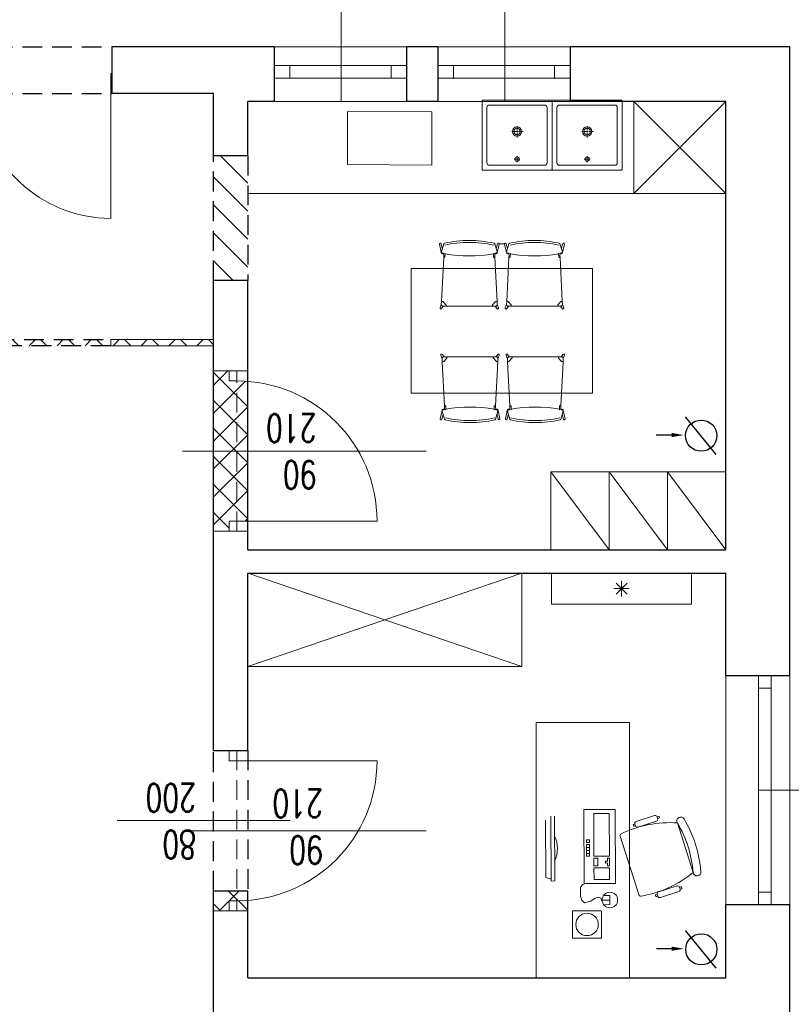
# Model space of a CAD drawing. Header units: millimetres. Extents: x -2948 to 78628, y 64669 to 215420.
# Tile 72 of 256: x 55713 to 56209, y 79748 to 80380. Entities that reach past the tile are written whole.
import ezdxf

# ---------------------------------------------------------------- set-up
doc = ezdxf.new("R2010")
doc.units = ezdxf.units.MM
for name, pattern in [('ACAD_ISO04W100', [30, 24, -3, 0, -3]), ('CENTER2', [1.125, 0.75, -0.125, 0.125, -0.125]), ('HIDDEN', [9.525, 6.35, -3.175])]:
    doc.linetypes.add(name, pattern=pattern)
for name, color, linetype, lineweight in [('-stolarka', 103, 'Continuous', 13), ('1_OPIS_OKNA', 60, 'Continuous', 13), ('a_meble', 240, 'Continuous', 5), ('meble', 3, 'Continuous', 5), ('meble inst', 240, 'Continuous', 5), ('NOWE SCIANY', 3, 'Continuous', 13), ('NOWE WYBURZENIA', 1, 'Continuous', 20), ('OPIS', 2, 'Continuous', 13), ('osie', 91, 'ACAD_ISO04W100', 5), ('P_WYPOSAZENIE_SANITARNE', 4, 'Continuous', 5), ('POMOC', 1, 'Continuous', 13), ('STOLARKA', 3, 'Continuous', 13), ('WYMIAR', 5, 'Continuous', 13), ('WYPOSAZENIE_SANITARNE', 122, 'Continuous', 5), ('ŚCIANY', 7, 'Continuous', 30)]:
    doc.layers.add(name, color=color, linetype=linetype, lineweight=lineweight)
doc.layers.add('pomocnicza', color=4, linetype='Continuous')
doc.layers.add('wymiary', color=1, linetype='Continuous')
doc.styles.add('style2', font='romans.shx', dxfattribs={"width": 0.7})
doc.dimstyles.new('100', dxfattribs={"dimscale": 80, "dimtxt": 0.2, "dimasz": 0.2, "dimexe": 1.25, "dimexo": 0.625, "dimgap": 0.05, "dimtad": 1, "dimdec": 0, "dimdsep": 46, "dimlunit": 6, "dimtxsty": 'style2', "dimblk1": 'TICK', "dimblk2": 'TICK', "dimsah": 1, "dimcen": 0.2, "dimse1": 1, "dimse2": 1, "dimclrd": 256, "dimclrt": 2, "dimadec": 0, "dimazin": 0, "dimtfac": 1, "dimtdec": 0, "dimtix": 1, "dimtmove": 1, "dimatfit": 0, "dimldrblk": 'DOTSMALL', "dimfxl": 1, "dimtolj": 1, "dimtzin": 0, "dimarcsym": 0})
pattern_1 = [(135, (17962.765, -27595.734), (-8.9802561, -8.9802561), []), (225, (17962.765, -27595.734), (8.9802561, -8.9802561), [])]

# ---------------------------------------------------------------- blocks, each defined once
blk = doc.blocks.new('G$C3D992CB9')
at = {"layer": 'STOLARKA'}
for p, q in [((22, 172), (22, 171)), ((22, 171), (30, 171)), ((30, 172), (30, 171)), ((22, 1), (30, 1)), ((22, 1), (22, 0)), ((30, 1), (30, 0))]:
    blk.add_line(p, q, dxfattribs=at)
at = {"layer": 'STOLARKA', "ltscale": 2}
for p, q in [((30, 171), (115.15, 171)), ((30, 1), (115.15, 1))]:
    blk.add_line(p, q, dxfattribs=at)
for centre, start, end in [((30, 171), 273.36646, 0), ((30, 1), 0, 86.63354)]:
    blk.add_arc(centre, 85.15, start, end, dxfattribs=at)
blk = doc.blocks.new('kom')
at = {"layer": 'a_meble'}
for points in [[(39.05, -14.92, -0.401573), (37.5, -14.16, -0.132972), (30.49, 21.93, -1), (27.95, 26.23, -0.112252), (61.8, 37.04, -1), (62.23, 32.06, 0.112252), (30.49, 21.93), (62.23, 32.06, -0.132972), (77.43, -1.41, -0.401573), (76.61, -2.93)], [(71.81, 23.31, 0.414214), (71, 21.74), (74.8, 9.83, 0.414214), (76.37, 9.02), (77.56, 9.4), (77.85, 8.51, -0.414214), (77.65, 8.12), (77.05, 7.93, -0.414214), (76.66, 8.13), (76.37, 9.02), (77.56, 9.4, 0.414214), (78.37, 10.97), (74.57, 22.88, 0.414214), (73, 23.69), (71.81, 23.31), (71.52, 24.21, -0.414214), (71.73, 24.6), (72.32, 24.79, -0.414214), (72.72, 24.59), (73, 23.69)], [(26.56, 8.86), (26.28, 9.76, -0.414214), (26.48, 10.15), (27.07, 10.34, -0.414214), (27.47, 10.14), (27.75, 9.24), (26.56, 8.86, 0.414214), (25.75, 7.29), (29.55, -4.62, 0.414214), (31.12, -5.43), (32.32, -5.05), (32.6, -5.94, -0.414214), (32.4, -6.33), (31.8, -6.52, -0.414214), (31.41, -6.32), (31.12, -5.43), (32.32, -5.05, 0.414214), (33.13, -3.48), (29.32, 8.43, 0.414214), (27.75, 9.24)], [(38.99, -57, -0.234116), (55.02, -56.92)]]:
    blk.add_lwpolyline(points, format="xyb", dxfattribs=at)
for points in [[(76.54, -2.73), (38.99, -14.72)], [(82.6, -68.76), (129.99, -68.76), (129.99, -8.76), (-34.01, -8.76), (-34.01, -68.76), (82.6, -68.76)], [(77.09, -25.49), (77.02, -21.47), (82.99, -21.38), (83.14, -25.32)], [(80.13, -26.42), (80, -21.43), (80.41, -26.41)], [(80.61, -26.54), (78.88, -27.31), (78.12, -29.05), (79.09, -31.36), (80.73, -33.56), (81.91, -37.79), (80.14, -39.5), (77.58, -40.31), (71.93, -40.33), (70.01, -38.97), (69.41, -36.59)], [(51.91, -36.36), (50.03, -36.37), (50.02, -34.5), (51.9, -34.49)], [(51.9, -34.49), (51.91, -36.36)], [(26.23, -57.05), (67.78, -56.86), (67.79, -59.15), (26.24, -59.34)], [(28.61, -62.82), (65.46, -62.65), (66.62, -59.15)]]:
    blk.add_lwpolyline(points, dxfattribs=at)
for points in [[(21.82, -18.06), (69.32, -17.84), (69.41, -37.84), (21.91, -38.06)], [(24.34, -21.8), (51.84, -21.68), (51.89, -31.68), (24.39, -31.8)], [(56.22, -22.91), (56.23, -24.16), (54.98, -24.16), (54.97, -22.91), (53.1, -22.92), (53.09, -21.67), (58.09, -21.65), (58.1, -22.9)], [(66.84, -21.61), (66.89, -31.61), (59.39, -31.64), (59.34, -21.64)], [(53.14, -31.67), (53.12, -29.17), (58.12, -29.15), (58.14, -31.65)], [(86.87, -45.37), (104.43, -45.41), (104.47, -26.83), (86.92, -26.78)], [(41.27, -34.54), (43.15, -34.53), (43.16, -36.4), (41.28, -36.41)], [(44.41, -36.4), (44.4, -34.52), (46.27, -34.51), (46.28, -36.39)], [(46.27, -34.51), (48.15, -34.5), (48.16, -36.38), (46.28, -36.39)], [(48.15, -34.5), (50.02, -34.5), (50.03, -36.37), (48.16, -36.38)]]:
    blk.add_lwpolyline(points, close=True, dxfattribs=at)
for centre, radius in [((80, -21.43), 5), ((95.67, -36.1), 7.23)]:
    blk.add_circle(centre, radius, dxfattribs=at)
blk = doc.blocks.new('umywalka Starck X 57x57 rzut')
for p, q in [((8123.85, 1956.51, 0.03), (8123.85, 1911.51, 0.03)), ((8125.85, 1958.51, 0.03), (8170.85, 1958.51, 0.03)), ((8172.85, 1956.51, 0.03), (8172.85, 1911.51, 0.03)), ((8125.85, 1909.51, 0.03), (8170.85, 1909.51, 0.03))]:
    blk.add_line(p, q)
at = {"elevation": 0.03}
blk.add_lwpolyline([(8176.85, 1961.81, 0.414214), (8176.15, 1962.51), (8120.55, 1962.51, 0.414214), (8119.85, 1961.81), (8119.85, 1906.21, 0.414214), (8120.55, 1905.51), (8176.15, 1905.51, 0.414214), (8176.85, 1906.21)], format="xyb", close=True, dxfattribs=at)
blk.add_circle((8148.35, 1953.51, 0.03), 1.75)
at = {"linetype": 'Continuous'}
for radius in [3.75, 2.6]:
    blk.add_circle((8148.35, 1931.01, 0.03), radius, dxfattribs=at)
for centre, start, end in [((8125.85, 1956.51, 0.03), 90, 180), ((8170.85, 1956.51, 0.03), 0, 90), ((8125.85, 1911.51, 0.03), 180, 270), ((8170.85, 1911.51, 0.03), 270, 0)]:
    blk.add_arc(centre, 2, start, end)
at = {"layer": 'osie', "linetype": 'CENTER2', "ltscale": 5}
for p, q in [((8148.35, 1955.86, 0.03), (8148.35, 1951.16, 0.03)), ((8150.7, 1953.51, 0.03), (8146, 1953.51, 0.03)), ((8143.28, 1931.01, 0.03), (8153.28, 1931.01, 0.03)), ((8148.35, 1935.94, 0.03), (8148.35, 1926.09, 0.03))]:
    blk.add_line(p, q, dxfattribs=at)
blk = doc.blocks.new('A$C25880EC6')
for p, q in [((22.7, 69.55), (24.18, 62.97)), ((24.06, 69.9), (25.01, 66.15)), ((26.22, 69.89), (24.27, 63.3)), ((67.14, 69.89), (69.08, 63.3)), ((69.3, 69.9), (68.34, 66.15)), ((70.66, 69.55), (69.18, 62.97)), ((75.03, 69.72), (70.68, 69.72)), ((75.05, 69.55), (76.53, 62.97)), ((76.41, 69.9), (77.36, 66.15)), ((78.57, 69.89), (76.63, 63.3)), ((119.49, 69.89), (121.43, 63.3)), ((121.65, 69.9), (120.7, 66.15)), ((123.01, 69.55), (121.53, 62.97)), ((26.18, 59.01), (24.38, 23.68)), ((24.98, 61.87), (25.62, 61.75)), ((26.28, 60.92), (26.18, 59.01)), ((26.21, 59.01), (26.68, 58.99)), ((27.2, 59.46), (27.33, 61.93)), ((27.33, 61.93), (27.33, 62.12)), ((66.03, 61.93), (66.03, 62.12)), ((66.15, 59.46), (66.03, 61.93)), ((67.14, 59.01), (66.68, 58.99)), ((67.08, 60.92), (67.18, 59.01)), ((67.18, 59.01), (68.98, 23.68)), ((68.38, 61.87), (67.74, 61.75)), ((78.53, 59.01), (76.73, 23.68)), ((77.33, 61.87), (77.97, 61.75)), ((78.63, 60.92), (78.53, 59.01)), ((78.56, 59.01), (79.03, 58.99)), ((79.55, 59.46), (79.68, 61.93)), ((79.68, 61.93), (79.68, 62.12)), ((118.38, 61.93), (118.38, 62.12)), ((118.51, 59.46), (118.38, 61.93)), ((119.5, 59.01), (119.03, 58.99)), ((119.43, 60.92), (119.53, 59.01)), ((119.53, 59.01), (121.33, 23.68)), ((120.73, 61.87), (120.09, 61.75)), ((0, -50), (0, 50)), ((0, 50), (145.71, 50)), ((145.71, -50), (145.71, 50)), ((23.23, 18.45), (24.24, 21.14)), ((24.38, 23.68), (24.25, 21.2)), ((24.38, 23.68), (25.18, 23.64)), ((24.38, 23.68), (25.18, 23.64)), ((24.45, 17.8), (25.77, 19.71)), ((25.52, 23.48), (27.93, 20.94)), ((25.52, 23.48), (27.93, 20.94)), ((25.94, 19.8), (28.06, 19.8)), ((28.06, 20.6), (28.06, 19.8)), ((28.06, 20.6), (28.06, 19.8)), ((28.06, 19.8), (46.68, 19.8)), ((65.29, 19.8), (46.68, 19.8)), ((65.29, 20.6), (65.29, 19.8)), ((65.29, 20.6), (65.29, 19.8)), ((67.42, 19.8), (65.29, 19.8)), ((67.84, 23.48), (65.43, 20.94)), ((67.84, 23.48), (65.43, 20.94)), ((68.9, 17.8), (67.58, 19.71)), ((68.98, 23.68), (68.18, 23.64)), ((68.98, 23.68), (68.18, 23.64)), ((68.98, 23.68), (69.11, 21.2)), ((70.13, 18.45), (69.12, 21.14)), ((75.58, 18.45), (76.59, 21.14)), ((76.73, 23.68), (76.6, 21.2)), ((76.73, 23.68), (77.53, 23.64)), ((76.73, 23.68), (77.53, 23.64)), ((76.8, 17.8), (78.13, 19.71)), ((77.87, 23.48), (80.28, 20.94)), ((77.87, 23.48), (80.28, 20.94)), ((78.29, 19.8), (80.42, 19.8)), ((80.42, 20.6), (80.42, 19.8)), ((80.42, 20.6), (80.42, 19.8)), ((80.42, 19.8), (99.03, 19.8)), ((117.64, 19.8), (99.03, 19.8)), ((117.64, 20.6), (117.64, 19.8)), ((117.64, 20.6), (117.64, 19.8)), ((119.77, 19.8), (117.64, 19.8)), ((120.19, 23.48), (117.78, 20.94)), ((120.19, 23.48), (117.78, 20.94)), ((121.26, 17.8), (119.93, 19.71)), ((121.33, 23.68), (120.53, 23.64)), ((121.33, 23.68), (120.53, 23.64)), ((121.33, 23.68), (121.46, 21.2)), ((122.48, 18.45), (121.47, 21.14)), ((23.86, -19.54), (24.87, -22.23)), ((25.02, -24.77), (24.89, -22.29)), ((25.09, -18.88), (26.41, -20.8)), ((26.15, -24.57), (28.56, -22.03)), ((26.15, -24.57), (28.56, -22.03)), ((26.57, -20.89), (28.7, -20.89)), ((28.7, -20.89), (47.31, -20.89)), ((28.7, -21.69), (28.7, -20.89)), ((28.7, -21.69), (28.7, -20.89)), ((65.93, -20.89), (47.31, -20.89)), ((68.05, -20.89), (65.93, -20.89)), ((65.93, -21.69), (65.93, -20.89)), ((65.93, -21.69), (65.93, -20.89)), ((68.48, -24.57), (66.07, -22.03)), ((68.48, -24.57), (66.07, -22.03)), ((69.54, -18.88), (68.22, -20.8)), ((69.61, -24.77), (69.74, -22.29)), ((70.77, -19.54), (69.75, -22.23)), ((76.21, -19.54), (77.23, -22.23)), ((77.37, -24.77), (77.24, -22.29)), ((77.44, -18.88), (78.76, -20.8)), ((78.5, -24.57), (80.91, -22.03)), ((78.5, -24.57), (80.91, -22.03)), ((78.93, -20.89), (81.05, -20.89)), ((81.05, -20.89), (99.67, -20.89)), ((81.05, -21.69), (81.05, -20.89)), ((81.05, -21.69), (81.05, -20.89)), ((118.28, -20.89), (99.67, -20.89)), ((120.4, -20.89), (118.28, -20.89)), ((118.28, -21.69), (118.28, -20.89)), ((118.28, -21.69), (118.28, -20.89)), ((120.83, -24.57), (118.42, -22.03)), ((120.83, -24.57), (118.42, -22.03)), ((121.89, -18.88), (120.57, -20.8)), ((121.96, -24.77), (122.09, -22.29)), ((123.12, -19.54), (122.11, -22.23)), ((25.02, -24.77), (25.81, -24.72)), ((25.02, -24.77), (25.81, -24.72)), ((26.81, -60.1), (25.02, -24.77)), ((67.81, -60.1), (69.61, -24.77)), ((69.61, -24.77), (68.81, -24.72)), ((69.61, -24.77), (68.81, -24.72)), ((77.37, -24.77), (78.17, -24.72)), ((77.37, -24.77), (78.17, -24.72)), ((79.17, -60.1), (77.37, -24.77)), ((120.17, -60.1), (121.96, -24.77)), ((121.96, -24.77), (121.17, -24.72)), ((121.96, -24.77), (121.17, -24.72)), ((145.71, -50), (0, -50)), ((25.61, -62.96), (26.25, -62.84)), ((26.91, -62.01), (26.81, -60.1)), ((26.85, -60.1), (27.31, -60.07)), ((27.84, -60.55), (27.96, -63.02)), ((27.96, -63.02), (27.96, -63.21)), ((66.79, -60.55), (66.66, -63.02)), ((66.66, -63.02), (66.66, -63.21)), ((67.78, -60.1), (67.31, -60.07)), ((67.72, -62.01), (67.81, -60.1)), ((69.01, -62.96), (68.37, -62.84)), ((77.97, -62.96), (78.61, -62.84)), ((79.26, -62.01), (79.17, -60.1)), ((79.2, -60.1), (79.66, -60.07)), ((80.19, -60.55), (80.32, -63.02)), ((80.32, -63.02), (80.32, -63.21)), ((119.14, -60.55), (119.02, -63.02)), ((119.02, -63.02), (119.02, -63.21)), ((120.13, -60.1), (119.67, -60.07)), ((120.07, -62.01), (120.17, -60.1)), ((121.37, -62.96), (120.73, -62.84)), ((23.34, -70.64), (24.81, -64.06)), ((24.69, -70.99), (25.65, -67.24)), ((26.85, -70.98), (24.91, -64.38)), ((67.77, -70.98), (69.72, -64.38)), ((69.94, -70.99), (68.98, -67.24)), ((71.29, -70.64), (69.81, -64.06)), ((75.69, -70.64), (77.17, -64.06)), ((77.04, -70.99), (78, -67.24)), ((79.2, -70.98), (77.26, -64.38)), ((120.13, -70.98), (122.07, -64.38)), ((122.29, -70.99), (121.33, -67.24)), ((123.64, -70.64), (122.17, -64.06))]:
    blk.add_line(p, q)
for centre, radius, start, end in [((46.68, -18.72), 91.28, 90, 102.60488), ((46.68, -18.72), 91.28, 77.39512, 90), ((99.03, -18.72), 91.28, 90, 102.60488), ((99.03, -18.72), 91.28, 77.39512, 90), ((23.38, 69.72), 0.7, 14.51051, 194.51051), ((24.75, 63.15), 0.5, 163.58601, 211.1782), ((26.92, 69.62), 0.756, 102.60488, 165.0833), ((46.68, -20.27), 91.28, 90, 102.39438), ((46.68, -20.27), 91.28, 77.60562, 90), ((66.43, 69.62), 0.756, 14.9167, 77.39512), ((68.6, 63.15), 0.5, 328.8218, 16.41399), ((69.98, 69.72), 0.7, 345.48949, 165.48949), ((75.73, 69.72), 0.7, 14.51051, 194.51051), ((77.11, 63.15), 0.5, 163.58601, 211.1782), ((79.28, 69.62), 0.756, 102.60488, 165.0833), ((99.03, -20.27), 91.28, 90, 102.39438), ((99.03, -20.27), 91.28, 77.60562, 90), ((118.78, 69.62), 0.756, 14.9167, 77.39512), ((120.95, 63.15), 0.5, 328.8218, 16.41399), ((122.33, 69.72), 0.7, 345.48949, 165.48949), ((27.33, 72.64), 10.44, 256.15037, 268.60301), ((25.48, 60.96), 0.8, 357.08601, 79.76954), ((26.7, 59.49), 0.5, 267.02978, 357.08601), ((46.68, 164.67), 104.55, 259.33383, 280.66617), ((66.65, 59.49), 0.5, 182.91399, 272.97022), ((66.03, 72.64), 10.44, 271.39699, 283.84963), ((67.88, 60.96), 0.8, 100.23046, 182.91399), ((79.68, 72.64), 10.44, 256.15037, 268.60301), ((77.83, 60.96), 0.8, 357.08601, 79.76954), ((79.05, 59.49), 0.5, 267.02978, 357.08601), ((99.03, 164.67), 104.55, 259.33383, 280.66617), ((119.01, 59.49), 0.5, 182.91399, 272.97022), ((118.38, 72.64), 10.44, 271.39699, 283.84963), ((120.23, 60.96), 0.8, 100.23046, 182.91399), ((23.88, 18.2), 0.7, 155.87708, 324.97136), ((24.05, 21.21), 0.2, 339.37718, 357.02978), ((25.15, 23.14), 0.5, 43.51489, 87.02978), ((25.15, 23.14), 0.5, 43.51489, 87.02978), ((25.94, 19.6), 0.2, 90, 145.09695), ((27.56, 20.6), 0.5, 0, 43.51489), ((27.56, 20.6), 0.5, 0, 43.51489), ((65.79, 20.6), 0.5, 136.48511, 180), ((65.79, 20.6), 0.5, 136.48511, 180), ((67.42, 19.6), 0.2, 34.90305, 90), ((68.2, 23.14), 0.5, 92.97022, 136.48511), ((68.2, 23.14), 0.5, 92.97022, 136.48511), ((69.48, 18.2), 0.7, 215.02864, 24.12292), ((69.3, 21.21), 0.2, 182.97022, 200.62282), ((76.23, 18.2), 0.7, 155.87708, 324.97136), ((76.4, 21.21), 0.2, 339.37718, 357.02978), ((77.5, 23.14), 0.5, 43.51489, 87.02978), ((77.5, 23.14), 0.5, 43.51489, 87.02978), ((78.29, 19.6), 0.2, 90, 145.09695), ((79.92, 20.6), 0.5, 0, 43.51489), ((79.92, 20.6), 0.5, 0, 43.51489), ((118.14, 20.6), 0.5, 136.48511, 180), ((118.14, 20.6), 0.5, 136.48511, 180), ((119.77, 19.6), 0.2, 34.90305, 90), ((120.56, 23.14), 0.5, 92.97022, 136.48511), ((120.56, 23.14), 0.5, 92.97022, 136.48511), ((121.83, 18.2), 0.7, 215.02864, 24.12292), ((121.66, 21.21), 0.2, 182.97022, 200.62282), ((24.51, -19.29), 0.7, 35.02864, 204.12292), ((24.69, -22.3), 0.2, 2.97022, 20.62282), ((26.57, -20.69), 0.2, 214.90305, 270), ((28.2, -21.69), 0.5, 316.48511, 0), ((28.2, -21.69), 0.5, 316.48511, 0), ((66.43, -21.69), 0.5, 180, 223.51489), ((66.43, -21.69), 0.5, 180, 223.51489), ((68.05, -20.69), 0.2, 270, 325.09695), ((70.11, -19.29), 0.7, 335.87708, 144.97136), ((69.94, -22.3), 0.2, 159.37718, 177.02978), ((76.87, -19.29), 0.7, 35.02864, 204.12292), ((77.04, -22.3), 0.2, 2.97022, 20.62282), ((78.93, -20.69), 0.2, 214.90305, 270), ((80.55, -21.69), 0.5, 316.48511, 0), ((80.55, -21.69), 0.5, 316.48511, 0), ((118.78, -21.69), 0.5, 180, 223.51489), ((118.78, -21.69), 0.5, 180, 223.51489), ((120.4, -20.69), 0.2, 270, 325.09695), ((122.47, -19.29), 0.7, 335.87708, 144.97136), ((122.29, -22.3), 0.2, 159.37718, 177.02978), ((25.79, -24.23), 0.5, 272.97022, 316.48511), ((25.79, -24.23), 0.5, 272.97022, 316.48511), ((68.84, -24.23), 0.5, 223.51489, 267.02978), ((68.84, -24.23), 0.5, 223.51489, 267.02978), ((78.14, -24.23), 0.5, 272.97022, 316.48511), ((78.14, -24.23), 0.5, 272.97022, 316.48511), ((121.19, -24.23), 0.5, 223.51489, 267.02978), ((121.19, -24.23), 0.5, 223.51489, 267.02978), ((26.11, -62.05), 0.8, 280.23046, 2.91399), ((27.34, -60.57), 0.5, 2.91399, 92.97022), ((47.31, -165.76), 104.55, 79.33383, 100.66617), ((67.29, -60.57), 0.5, 87.02978, 177.08601), ((68.52, -62.05), 0.8, 177.08601, 259.76954), ((78.46, -62.05), 0.8, 280.23046, 2.91399), ((79.69, -60.57), 0.5, 2.91399, 92.97022), ((99.67, -165.76), 104.55, 79.33383, 100.66617), ((119.64, -60.57), 0.5, 87.02978, 177.08601), ((120.87, -62.05), 0.8, 177.08601, 259.76954), ((24.01, -70.81), 0.7, 165.48949, 345.48949), ((25.39, -64.24), 0.5, 148.8218, 196.41399), ((27.96, -73.73), 10.44, 91.39699, 103.84963), ((27.56, -70.71), 0.756, 194.9167, 257.39512), ((47.31, 19.18), 91.28, 257.60562, 270), ((47.31, 19.18), 91.28, 270, 282.39438), ((66.66, -73.73), 10.44, 76.15037, 88.60301), ((67.07, -70.71), 0.756, 282.60488, 345.0833), ((69.24, -64.24), 0.5, 343.58601, 31.1782), ((70.61, -70.81), 0.7, 194.51051, 14.51051), ((76.37, -70.81), 0.7, 165.48949, 345.48949), ((77.74, -64.24), 0.5, 148.8218, 196.41399), ((80.32, -73.73), 10.44, 91.39699, 103.84963), ((79.91, -70.71), 0.756, 194.9167, 257.39512), ((99.67, 19.18), 91.28, 257.60562, 270), ((99.67, 19.18), 91.28, 270, 282.39438), ((119.02, -73.73), 10.44, 76.15037, 88.60301), ((119.42, -70.71), 0.756, 282.60488, 345.0833), ((121.59, -64.24), 0.5, 343.58601, 31.1782), ((122.97, -70.81), 0.7, 194.51051, 14.51051), ((47.31, 17.63), 91.28, 257.39512, 270), ((47.31, 17.63), 91.28, 270, 282.60488), ((99.67, 17.63), 91.28, 257.39512, 270), ((99.67, 17.63), 91.28, 270, 282.60488)]:
    blk.add_arc(centre, radius, start, end)
at = {"extrusion": (0, 0, -1)}
for centre, major_axis, ratio, start_param, end_param in [((24.98, 62.97), (0, 1.1), 0.727273, 3.141593, 4.712389), ((24.94, 63.6), (0, 1.1), 0.727273, 3.281456, 4.018429), ((27.02, 62.12), (0.305, 0), 0.306923, -1.406459, 0.051116), ((77.33, 62.97), (0, 1.1), 0.727273, 3.141593, 4.712389), ((77.29, 63.6), (0, 1.1), 0.727273, 3.281456, 4.018429), ((79.38, 62.12), (0.305, 0), 0.306923, -1.406459, 0.051116), ((25.2, 20.77), (-0.778, 0.778), 0.727273, 3.663256, 4.730066), ((68.16, 20.76), (0.736, 0.817), 0.727273, 0.765622, 1.588473), ((77.55, 20.77), (-0.778, 0.778), 0.727273, 3.663256, 4.730066), ((120.51, 20.76), (0.736, 0.817), 0.727273, 0.765622, 1.588473), ((25.83, -21.85), (0.736, 0.817), 0.727273, 3.907214, 4.730066), ((68.79, -21.86), (-0.778, 0.778), 0.727273, 0.521663, 1.588473), ((78.19, -21.85), (0.736, 0.817), 0.727273, 3.907214, 4.730066), ((121.15, -21.86), (-0.778, 0.778), 0.727273, 0.521663, 1.588473), ((66.97, -63.21), (-0.305, 0), 0.306923, -1.406459, 0.051116), ((69.01, -64.06), (0, 1.1), 0.727273, 0, 1.570796), ((119.32, -63.21), (-0.305, 0), 0.306923, -1.406459, 0.051116), ((121.37, -64.06), (0, 1.1), 0.727273, 0, 1.570796), ((69.05, -64.69), (0, 1.1), 0.727273, 0.139864, 0.876837), ((121.4, -64.69), (0, 1.1), 0.727273, 0.139864, 0.876837)]:
    blk.add_ellipse(centre, major_axis=major_axis, ratio=ratio, start_param=start_param, end_param=end_param, dxfattribs=at)
for centre, major_axis, ratio, start_param, end_param in [((66.33, 62.12), (-0.305, 0), 0.306923, -1.406459, 0.051116), ((68.38, 62.97), (0, 1.1), 0.727273, 3.141593, 4.712389), ((68.41, 63.6), (0, 1.1), 0.727273, 3.281456, 4.018429), ((118.68, 62.12), (-0.305, 0), 0.306923, -1.406459, 0.051116), ((120.73, 62.97), (0, 1.1), 0.727273, 3.141593, 4.712389), ((120.77, 63.6), (0, 1.1), 0.727273, 3.281456, 4.018429), ((25.2, 20.76), (-0.736, 0.817), 0.727273, 0.765622, 1.588473), ((68.16, 20.77), (0.778, 0.778), 0.727273, 3.663256, 4.730066), ((77.55, 20.76), (-0.736, 0.817), 0.727273, 0.765622, 1.588473), ((120.51, 20.77), (0.778, 0.778), 0.727273, 3.663256, 4.730066), ((25.83, -21.86), (0.778, 0.778), 0.727273, 0.521663, 1.588473), ((68.79, -21.85), (-0.736, 0.817), 0.727273, 3.907214, 4.730066), ((78.18, -21.86), (0.778, 0.778), 0.727273, 0.521663, 1.588473), ((121.15, -21.85), (-0.736, 0.817), 0.727273, 3.907214, 4.730066), ((25.61, -64.06), (0, 1.1), 0.727273, 0, 1.570796), ((27.66, -63.21), (0.305, 0), 0.306923, -1.406459, 0.051116), ((77.97, -64.06), (0, 1.1), 0.727273, 0, 1.570796), ((80.01, -63.21), (0.305, 0), 0.306923, -1.406459, 0.051116), ((25.58, -64.69), (0, 1.1), 0.727273, 0.139864, 0.876837), ((77.93, -64.69), (0, 1.1), 0.727273, 0.139864, 0.876837)]:
    blk.add_ellipse(centre, major_axis=major_axis, ratio=ratio, start_param=start_param, end_param=end_param)
blk = doc.blocks.new('TICK')
at = {"color": 5}
for p, q in [((0, -0.75), (0, 0.75)), ((-1, 0), (1, 0))]:
    blk.add_line(p, q, dxfattribs=at)
at = {"const_width": 0.1}
blk.add_lwpolyline([(-0.354, -0.354), (0.354, 0.354)], dxfattribs=at)
blk = doc.blocks.new('*D1161')
at = {"layer": 'Defpoints', "color": 0, "ltscale": 2, "transparency": 16777216}
for p in [(56166.49, 79764.64), (56370.74, 79764.64), (56166.49, 79730.64)]:
    blk.add_point(p, dxfattribs=at)
at = {"layer": 'WYMIAR', "lineweight": -2, "ltscale": 2, "transparency": 16777216}
for p, q in [((56370.74, 79780.64), (56370.74, 79796.64)), ((56370.74, 79730.64), (56370.74, 79764.64)), ((56370.74, 79714.64), (56370.74, 79698.64))]:
    blk.add_line(p, q, dxfattribs=at)
at = {"layer": 'WYMIAR', "lineweight": -2, "ltscale": 2, "transparency": 16777216, "xscale": 16, "yscale": 16, "zscale": 16}
for p, rotation in [((56370.74, 79764.64), 270), ((56370.74, 79730.64), 90)]:
    blk.add_blockref('TICK', p, dxfattribs=dict(at, rotation=rotation))
at = {"layer": 'WYMIAR', "color": 2, "ltscale": 2, "transparency": 16777216, "insert": (56358.74, 79747.64), "char_height": 16, "attachment_point": 5, "rotation": 90, "style": 'style2'}
blk.add_mtext('\\A1;34', dxfattribs=at)
blk = doc.blocks.new('_DotSmall')
at = {"layer": 'OPIS', "color": 0, "const_width": 0.5}
blk.add_lwpolyline([(-0.0625, 0, 1), (0.0625, 0, 1)], format="xyb", close=True, dxfattribs=at)
blk = doc.blocks.new('*D1162')
at = {"layer": 'Defpoints', "color": 0, "ltscale": 2, "transparency": 16777216}
for p in [(56166.49, 80024.64), (56370.74, 80024.64), (56166.49, 79764.64)]:
    blk.add_point(p, dxfattribs=at)
at = {"layer": 'WYMIAR', "lineweight": -2, "ltscale": 2, "transparency": 16777216}
blk.add_line((56370.74, 79780.64), (56370.74, 80008.64), dxfattribs=at)
at = {"layer": 'WYMIAR', "lineweight": -2, "ltscale": 2, "transparency": 16777216, "xscale": 16, "yscale": 16, "zscale": 16}
for p, rotation in [((56370.74, 80024.64), 90), ((56370.74, 79764.64), 270)]:
    blk.add_blockref('TICK', p, dxfattribs=dict(at, rotation=rotation))
at = {"layer": 'WYMIAR', "color": 2, "ltscale": 2, "transparency": 16777216, "insert": (56358.74, 79894.64), "char_height": 16, "attachment_point": 5, "rotation": 90, "style": 'style2'}
blk.add_mtext('\\A1;260', dxfattribs=at)
blk = doc.blocks.new('*D1163')
at = {"layer": 'Defpoints', "color": 0, "ltscale": 2, "transparency": 16777216}
for p in [(56166.49, 80039.64), (56370.74, 80039.64), (56166.49, 80024.64)]:
    blk.add_point(p, dxfattribs=at)
at = {"layer": 'WYMIAR', "lineweight": -2, "ltscale": 2, "transparency": 16777216}
for p, q in [((56370.74, 80055.64), (56370.74, 80071.64)), ((56370.74, 80024.64), (56370.74, 80039.64)), ((56370.74, 80008.64), (56370.74, 79992.64))]:
    blk.add_line(p, q, dxfattribs=at)
at = {"layer": 'WYMIAR', "lineweight": -2, "ltscale": 2, "transparency": 16777216, "xscale": 16, "yscale": 16, "zscale": 16}
for p, rotation in [((56370.74, 80039.64), 270), ((56370.74, 80024.64), 90)]:
    blk.add_blockref('TICK', p, dxfattribs=dict(at, rotation=rotation))
at = {"layer": 'WYMIAR', "color": 2, "ltscale": 2, "transparency": 16777216, "insert": (56358.74, 80032.14), "char_height": 16, "attachment_point": 5, "rotation": 90, "style": 'style2'}
blk.add_mtext('\\A1;15', dxfattribs=at)
blk = doc.blocks.new('*D1164')
at = {"layer": 'Defpoints', "color": 0, "ltscale": 2, "transparency": 16777216}
for p in [(56166.49, 80327.64), (56370.74, 80327.64), (56166.49, 80039.64)]:
    blk.add_point(p, dxfattribs=at)
at = {"layer": 'WYMIAR', "lineweight": -2, "ltscale": 2, "transparency": 16777216}
blk.add_line((56370.74, 80055.64), (56370.74, 80311.64), dxfattribs=at)
at = {"layer": 'WYMIAR', "lineweight": -2, "ltscale": 2, "transparency": 16777216, "xscale": 16, "yscale": 16, "zscale": 16}
for p, rotation in [((56370.74, 80327.64), 90), ((56370.74, 80039.64), 270)]:
    blk.add_blockref('TICK', p, dxfattribs=dict(at, rotation=rotation))
at = {"layer": 'WYMIAR', "color": 2, "ltscale": 2, "transparency": 16777216, "insert": (56358.74, 80183.64), "char_height": 16, "attachment_point": 5, "rotation": 90, "style": 'style2'}
blk.add_mtext('\\A1;288', dxfattribs=at)
blk = doc.blocks.new('*D1165')
at = {"layer": 'Defpoints', "color": 0, "ltscale": 2, "transparency": 16777216}
for p in [(56166.49, 80362.64), (56370.74, 80362.64), (56166.49, 80327.64)]:
    blk.add_point(p, dxfattribs=at)
at = {"layer": 'WYMIAR', "lineweight": -2, "ltscale": 2, "transparency": 16777216}
for p, q in [((56370.74, 80378.64), (56370.74, 80394.64)), ((56370.74, 80327.64), (56370.74, 80362.64)), ((56370.74, 80311.64), (56370.74, 80295.64))]:
    blk.add_line(p, q, dxfattribs=at)
at = {"layer": 'WYMIAR', "lineweight": -2, "ltscale": 2, "transparency": 16777216, "xscale": 16, "yscale": 16, "zscale": 16}
for p, rotation in [((56370.74, 80362.64), 270), ((56370.74, 80327.64), 90)]:
    blk.add_blockref('TICK', p, dxfattribs=dict(at, rotation=rotation))
at = {"layer": 'WYMIAR', "color": 2, "ltscale": 2, "transparency": 16777216, "insert": (56358.74, 80345.14), "char_height": 16, "attachment_point": 5, "rotation": 90, "style": 'style2'}
blk.add_mtext('\\A1;35', dxfattribs=at)

msp = doc.modelspace()

# ---------------------------------------------------------------- hatches: boundary and pattern name
at = {"layer": 'NOWE SCIANY', "ltscale": 2, "true_color": 0x33a319, "transparency": 33554687}
h = msp.add_hatch(dxfattribs=at)
h.set_pattern_fill('ANSI31', color=84, scale=4)
h.set_pattern_definition([(135, (17962.765, -27595.734), (-8.9802561, -8.9802561), [])])
h.paths.add_polyline_path([(55837.49, 80257.52), (55837.49, 80212.64), (55859.49, 80212.64), (55859.49, 80257.52)])
h.paths.add_polyline_path([(55837.49, 80292.64), (55837.49, 80257.52), (55859.49, 80257.52), (55859.49, 80292.64)])
h.paths.add_polyline_path([(55859.49, 79436.19), (55859.49, 79424.64), (56166.49, 79424.64), (56166.49, 79436.19)])
h.paths.add_polyline_path([(56035.54, 79424.81), (56035.89, 79436.19), (56035.54, 79436.19), (56035.54, 79424.48)])
at = {"layer": 'NOWE SCIANY', "ltscale": 2, "true_color": 0xdb0000, "transparency": 33554687}
h = msp.add_hatch(dxfattribs=at)
h.set_pattern_fill('ANSI37', color=12, scale=4)
h.set_pattern_definition(pattern_1)
h.paths.add_polyline_path([(55257.49, 73795.64), (55257.49, 73791.88), (55257.49, 73693.1), (55293.49, 73693.1), (55293.49, 73699.6), (55298.49, 73699.6), (55298.49, 73789.6), (55293.49, 73789.6), (55293.49, 73795.64)])
h.paths.add_polyline_path([(55525.49, 80080.64), (55525.49, 80015.64), (55547.49, 80015.64), (55547.49, 80080.64)])
h.paths.add_polyline_path([(55525.49, 80190.64), (55525.49, 80080.64), (55547.49, 80080.64), (55547.49, 80190.64)])
h.paths.add_polyline_path([(55547.49, 80174.64), (55547.49, 80170.64), (55601.49, 80170.64), (55601.49, 80174.64)])
h.paths.add_polyline_path([(55601.49, 80174.64), (55601.49, 80170.64), (55771.49, 80170.64), (55771.49, 80174.64)])
h.paths.add_polyline_path([(55771.49, 80174.64), (55771.49, 80170.64), (55837.49, 80170.64), (55837.49, 80174.64)])
h = msp.add_hatch(dxfattribs=at)
h.set_pattern_fill('ANSI37', color=12, scale=4)
h.set_pattern_definition(pattern_1)
h.paths.add_polyline_path([(55847.49, 80148.03), (55847.49, 80154.53), (55837.49, 80154.53), (55837.49, 80103.03), (55852.49, 80103.03), (55852.49, 80148.03)])
h.paths.add_polyline_path([(55852.49, 80148.03), (55852.49, 80103.03), (55859.49, 80103.03), (55859.49, 80147.76, 0.019467)])
h.paths.add_polyline_path([(55852.49, 80103.03), (55852.49, 80058.03), (55859.49, 80058.03), (55859.49, 80103.03)])
h.paths.add_polyline_path([(55837.49, 80103.03), (55837.49, 80051.53), (55847.49, 80051.53), (55847.49, 80058.03), (55852.49, 80058.03), (55852.49, 80103.03)])
h.paths.add_polyline_path([(55837.49, 79820.64), (55837.49, 79807.64), (55847.49, 79807.64), (55847.49, 79814.14), (55852.49, 79814.14), (55852.49, 79820.64)])
h.paths.add_polyline_path([(55852.49, 79820.64), (55852.49, 79814.14, 0.019467), (55859.49, 79814.42), (55859.49, 79820.64)])
h.paths.add_polyline_path([(55852.49, 79814.14), (55852.49, 79807.64), (55859.49, 79807.64), (55859.49, 79814.42, -0.019467)])
h.paths.add_polyline_path([(55837.49, 79572.64), (55837.49, 79559.64), (55847.49, 79559.64), (55847.49, 79566.14), (55852.49, 79566.14), (55852.49, 79572.64)])
h.paths.add_polyline_path([(55852.49, 79572.64), (55852.49, 79566.14, 0.019467), (55859.49, 79566.42), (55859.49, 79572.64)])
h.paths.add_polyline_path([(55852.49, 79566.14), (55852.49, 79559.64), (55859.49, 79559.64), (55859.49, 79566.42, -0.019467)])
h.paths.add_polyline_path([(55837.49, 79289.83), (55837.49, 79238.33), (55854.49, 79238.33), (55854.49, 79244.83), (55859.49, 79244.83), (55859.49, 79289.83)])
h.paths.add_polyline_path([(55837.49, 79341.33), (55837.49, 79289.83), (55859.49, 79289.83), (55859.49, 79334.83), (55854.49, 79334.83), (55854.49, 79341.33)])
h.paths.add_polyline_path([(55530.49, 79320.64), (55530.49, 79314.14), (55525.49, 79314.14), (55525.49, 79269.14), (55547.49, 79269.14), (55547.49, 79320.64)])
h.paths.add_polyline_path([(55535.49, 79579.01), (55535.49, 79534.01), (55547.49, 79534.01), (55547.49, 79585.51), (55540.49, 79585.51), (55540.49, 79579.01)])
h.paths.add_polyline_path([(55525.49, 79578.45), (55525.49, 79534.01), (55535.49, 79534.01), (55535.49, 79579.01, 0.027842)])
h.paths.add_polyline_path([(55525.49, 79534.01), (55525.49, 79489.01), (55535.49, 79489.01), (55535.49, 79534.01)])
h.paths.add_polyline_path([(55535.49, 79534.01), (55535.49, 79489.01), (55540.49, 79489.01), (55540.49, 79482.51), (55547.49, 79482.51), (55547.49, 79534.01)])
h.paths.add_polyline_path([(55530.49, 79936.64), (55530.49, 79930.14), (55525.49, 79930.14), (55525.49, 79923.64), (55547.49, 79923.64), (55547.49, 79936.64)])

# ---------------------------------------------------------------- linework, layer by layer
at = {"layer": '-stolarka'}
for p, q in [((56187.49, 79958.64), (56187.49, 79811.64)), ((56195.49, 79958.64), (56195.49, 79811.64)), ((56195.49, 79950.64), (56187.49, 79950.64)), ((56195.49, 79819.64), (56187.49, 79819.64))]:
    msp.add_line(p, q, dxfattribs=at)
for p, q in [((56160.2, 80100.79), (56140.49, 80125.04)), ((56131.6, 80113.33), (56121.74, 80113.33)), ((56160.3, 79770.82), (56140.58, 79795.07)), ((56131.7, 79783.36), (56121.84, 79783.36))]:
    msp.add_line(p, q)
for centre in [(56150.62, 80112.91), (56150.72, 79782.95)]:
    msp.add_circle(centre, 10)
for points in [[(56131.6, 80114.64), (56131.6, 80112.02), (56139.48, 80113.33)], [(56131.7, 79784.67), (56131.7, 79782.05), (56139.58, 79783.36)]]:
    msp.add_solid(points)
at = {"layer": '1_OPIS_OKNA'}
msp.add_line((56283.82, 79885.14), (56187.49, 79885.14), dxfattribs=at)
at = {"layer": 'meble'}
msp.add_line((55859.49, 80024.64), (56035.54, 79964.64), dxfattribs=at)
msp.add_lwpolyline([(56035.54, 80024.64), (55859.49, 79964.64)], dxfattribs=at)
msp.add_lwpolyline([(56035.54, 80024.64), (55859.49, 80024.64), (55859.49, 79964.64), (56035.54, 79964.64)], close=True, dxfattribs=at)
at = {"layer": 'meble inst', "lineweight": 5, "ltscale": 0.02}
for p, q in [((56107.28, 80268.44), (56166.49, 80327.64)), ((56107.28, 80327.64), (56166.49, 80268.44)), ((55859.49, 80268.44), (56166.49, 80268.44))]:
    msp.add_line(p, q, dxfattribs=at)
msp.add_lwpolyline([(56166.49, 80268.44), (56166.49, 80327.64), (56107.28, 80327.64), (56107.28, 80268.44), (56166.49, 80268.44)], dxfattribs=at)
at = {"layer": 'meble inst', "ltscale": 0.02}
msp.add_lwpolyline([(55923.47, 80287.03), (55923.47, 80321.03), (55977.63, 80320.93), (55977.63, 80286.64)], close=True, dxfattribs=at)
at = {"layer": 'NOWE SCIANY', "linetype": 'HIDDEN', "ltscale": 2}
for p, q in [((55852.49, 80051.53), (55852.49, 80154.53)), ((55852.49, 79910.64), (55852.49, 79807.64))]:
    msp.add_line(p, q, dxfattribs=at)
at = {"layer": 'NOWE SCIANY'}
for p, q in [((55852.49, 80148.03), (55847.49, 80148.03)), ((55974.05, 80103.03), (55817.49, 80103.03)), ((55852.49, 80058.03), (55847.49, 80058.03)), ((55847.49, 80051.53), (55847.49, 80058.03)), ((55847.49, 79910.64), (55847.49, 79904.14)), ((55852.49, 79904.14), (55847.49, 79904.14)), ((55974.05, 79859.14), (55817.49, 79859.14)), ((55852.49, 79814.14), (55847.49, 79814.14)), ((55847.49, 79814.14), (55847.49, 79807.64))]:
    msp.add_line(p, q, dxfattribs=at)
at = {"layer": 'NOWE SCIANY', "color": 12, "ltscale": 2, "true_color": 0xdb0000}
for p, q in [((55852.49, 80058.03), (55942.49, 80058.03)), ((55852.49, 79904.14), (55942.49, 79904.14))]:
    msp.add_line(p, q, dxfattribs=at)
at = {"layer": 'NOWE SCIANY'}
for points in [[(55852.49, 80154.53), (55837.49, 80154.53)], [(55859.49, 80051.53), (55837.49, 80051.53)], [(55852.49, 79910.64), (55837.49, 79910.64)], [(55852.49, 79807.64), (55837.49, 79807.64)]]:
    msp.add_lwpolyline(points, dxfattribs=at)
at = {"layer": 'NOWE SCIANY', "ltscale": 2}
msp.add_lwpolyline([(55847.49, 80148.03), (55847.49, 80154.53)], dxfattribs=at)
at = {"layer": 'NOWE SCIANY', "lineweight": 5}
for points in [[(55852.49, 80154.53), (55859.49, 80154.53)], [(55852.49, 79807.64), (55859.49, 79807.64)]]:
    msp.add_lwpolyline(points, dxfattribs=at)
at = {"layer": 'NOWE SCIANY', "color": 12, "ltscale": 2, "true_color": 0xdb0000}
for centre, start, end in [((55852.49, 80058.03), 0, 90), ((55852.49, 79904.14), 270, 0)]:
    msp.add_arc(centre, 90, start, end, dxfattribs=at)
at = {"layer": 'NOWE WYBURZENIA'}
msp.add_line((55886.71, 79865.64), (55775.62, 79865.64), dxfattribs=at)
at = {"layer": 'P_WYPOSAZENIE_SANITARNE', "ltscale": 2}
msp.add_lwpolyline([(56144.49, 80004.64), (56054.49, 80004.64), (56054.49, 80024.64), (56144.49, 80024.64)], close=True, dxfattribs=at)
at = {"layer": 'P_WYPOSAZENIE_SANITARNE', "linetype": 'HIDDEN', "ltscale": 2}
for points in [[(56099.49, 80014.64), (56099.49, 80009.64), (56099.49, 80019.64)], [(56099.49, 80014.65), (56094.49, 80014.65), (56104.49, 80014.65), (56099.49, 80014.64)], [(56099.49, 80014.65), (56103.02, 80011.11), (56095.95, 80018.18)], [(56099.49, 80014.65), (56095.95, 80011.11), (56103.02, 80018.18), (56099.49, 80014.65)]]:
    msp.add_lwpolyline(points, dxfattribs=at)
at = {"layer": 'POMOC'}
for p, q in [((55919.49, 80327.64), (55919.49, 80484.21)), ((56024.49, 80327.64), (56024.49, 80484.21)), ((55876.49, 80362.64), (55961.49, 80362.64)), ((55981.49, 80362.64), (56066.49, 80362.64)), ((55876.49, 80327.64), (55961.49, 80327.64)), ((55981.49, 80327.64), (56066.49, 80327.64)), ((56166.49, 79811.64), (56166.49, 79958.64)), ((56207.49, 79958.64), (56207.49, 79811.64))]:
    msp.add_line(p, q, dxfattribs=at)
at = {"layer": 'pomocnicza', "linetype": 'HIDDEN', "ltscale": 2}
for p, q in [((55600.49, 80362.64), (55772.49, 80362.64)), ((55600.49, 80332.64), (55772.49, 80332.64)), ((55837.49, 80212.64), (55837.49, 80292.64)), ((55859.49, 80292.64), (55859.49, 80212.64)), ((55601.49, 80174.64), (55771.49, 80174.64)), ((55771.49, 80170.64), (55601.49, 80170.64)), ((55837.49, 79820.64), (55837.49, 79910.64)), ((55859.49, 79910.64), (55859.49, 79820.64))]:
    msp.add_line(p, q, dxfattribs=at)
at = {"layer": 'STOLARKA'}
for p, q in [((55876.49, 80350.64), (55961.49, 80350.64)), ((55886.49, 80350.64), (55886.49, 80342.64)), ((55951.49, 80350.64), (55951.49, 80342.64)), ((55981.49, 80350.64), (56066.49, 80350.64)), ((55991.49, 80350.64), (55991.49, 80342.64)), ((56056.49, 80350.64), (56056.49, 80342.64)), ((55876.49, 80342.64), (55961.49, 80342.64)), ((55981.49, 80342.64), (56066.49, 80342.64))]:
    msp.add_line(p, q, dxfattribs=at)
at = {"layer": 'STOLARKA', "ltscale": 2}
for p, q in [((55771.49, 80174.64), (55837.49, 80174.64)), ((55771.49, 80174.64), (55771.49, 80170.64)), ((55771.49, 80170.64), (55837.49, 80170.64)), ((55771.49, 80170.64), (55837.49, 80170.64))]:
    msp.add_line(p, q, dxfattribs=at)
at = {"layer": 'wymiary', "lineweight": 5}
for p, q in [((56053.99, 80089.64), (56091.49, 80039.64)), ((56091.49, 80089.64), (56128.99, 80039.64)), ((56128.99, 80089.64), (56166.49, 80039.64))]:
    msp.add_line(p, q, dxfattribs=at)
for points in [[(56091.49, 80089.64), (56053.99, 80089.64), (56053.99, 80039.64), (56091.49, 80039.64)], [(56128.99, 80089.64), (56091.49, 80089.64), (56091.49, 80039.64), (56128.99, 80039.64)], [(56128.99, 80089.64), (56091.49, 80089.64), (56091.49, 80039.64), (56128.99, 80039.64)], [(56166.49, 80089.64), (56128.99, 80089.64), (56128.99, 80039.64), (56166.49, 80039.64)]]:
    msp.add_lwpolyline(points, close=True, dxfattribs=at)
at = {"layer": 'ŚCIANY', "ltscale": 2}
for p, q in [((55876.49, 80362.64), (55772.49, 80362.64)), ((55772.49, 80332.64), (55772.49, 80362.64)), ((55876.49, 80362.64), (55876.49, 80327.64)), ((55981.49, 80362.64), (55961.49, 80362.64)), ((55961.49, 80362.64), (55961.49, 80327.64)), ((55981.49, 80362.64), (55981.49, 80327.64)), ((56066.49, 80362.64), (56066.49, 80327.64)), ((56207.49, 80362.64), (56066.49, 80362.64)), ((56207.49, 79958.64), (56207.49, 80362.64)), ((55837.49, 80332.64), (55772.49, 80332.64)), ((55837.49, 80292.64), (55837.49, 80332.64)), ((55859.49, 80292.64), (55859.49, 80327.64)), ((55876.49, 80327.64), (55859.49, 80327.64)), ((55981.49, 80327.64), (55961.49, 80327.64)), ((56166.49, 80327.64), (56066.49, 80327.64)), ((56166.49, 80039.64), (56166.49, 80327.64)), ((55859.49, 80292.64), (55837.49, 80292.64)), ((55859.49, 80292.64), (55837.49, 80292.64)), ((55837.49, 79910.64), (55837.49, 80212.64)), ((55859.49, 80212.64), (55837.49, 80212.64)), ((55859.49, 80039.64), (55859.49, 80212.64)), ((55859.49, 80039.64), (56166.49, 80039.64)), ((55859.49, 79910.64), (55859.49, 80024.64)), ((55859.49, 80024.64), (56166.49, 80024.64)), ((56166.49, 79958.64), (56166.49, 80024.64)), ((56207.49, 79958.64), (56166.49, 79958.64)), ((55837.49, 79910.64), (55859.49, 79910.64)), ((55837.49, 79662.64), (55837.49, 79820.64)), ((55837.49, 79820.64), (55859.49, 79820.64)), ((55859.49, 79764.64), (55859.49, 79820.64)), ((56166.49, 79764.64), (56166.49, 79811.64)), ((56207.49, 79811.64), (56166.49, 79811.64)), ((56207.49, 79664.64), (56207.49, 79811.64)), ((55859.49, 79764.64), (56166.49, 79764.64))]:
    msp.add_line(p, q, dxfattribs=at)

# ---------------------------------------------------------------- block references
at = {"layer": 'meble inst', "lineweight": 5, "ltscale": 0.02, "xscale": 0.8000000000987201, "yscale": 0.8000000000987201, "zscale": 0.8000000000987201}
msp.add_blockref('A$C25880EC6', (55964.36, 80180.25), dxfattribs=at)
at = {"layer": 'NOWE SCIANY', "rotation": 270}
msp.add_blockref('kom', (56113.43, 79894.64), dxfattribs=at)
at = {"layer": 'STOLARKA', "ltscale": 2, "xscale": -1, "rotation": 90}
msp.add_blockref('G$C3D992CB9', (55772.49, 80367.64), dxfattribs=at)
at = {"layer": 'WYPOSAZENIE_SANITARNE', "extrusion": (0, 0, -1), "xscale": -0.7894736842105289, "yscale": 0.7894736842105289, "zscale": -0.7894736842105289, "rotation": 179.9999890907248}
for p in [(-62465.29, 81832.76, 0.02), (-62510.29, 81832.76, 0.02)]:
    msp.add_blockref('umywalka Starck X 57x57 rzut', p, dxfattribs=at)

# ---------------------------------------------------------------- texts
at = {"layer": 'NOWE SCIANY', "linetype": 'Continuous', "ltscale": 0.2, "char_height": 18, "width": 280.1371, "attachment_point": 1, "rotation": 179.99152, "style": 'style2'}
for insert in [(55903.59, 80078.74), (55907.7, 79837.69)]:
    msp.add_mtext('90\\P210', dxfattribs=dict(at, insert=insert))
at = {"layer": 'NOWE WYBURZENIA', "linetype": 'Continuous', "ltscale": 0.2, "insert": (55826.19, 79841.36), "char_height": 18, "width": 280.1371, "attachment_point": 1, "rotation": 179.99152, "style": 'style2'}
msp.add_mtext('80\\P200', dxfattribs=at)

# ---------------------------------------------------------------- dimensions: what is measured, and where the dimension line sits
at = {"layer": 'WYMIAR', "ltscale": 2}
for base, p1, p2, picture, middle in [((56370.74, 80362.64), (56166.49, 80327.64), (56166.49, 80362.64), '*D1165', (56358.74, 80345.14)), ((56370.74, 80327.64), (56166.49, 80039.64), (56166.49, 80327.64), '*D1164', (56358.74, 80183.64)), ((56370.74, 80039.64), (56166.49, 80024.64), (56166.49, 80039.64), '*D1163', (56358.74, 80032.14)), ((56370.74, 80024.64), (56166.49, 79764.64), (56166.49, 80024.64), '*D1162', (56358.74, 79894.64)), ((56370.74, 79764.64), (56166.49, 79730.64), (56166.49, 79764.64), '*D1161', (56358.74, 79747.64))]:
    dim = msp.add_linear_dim(base=base, p1=p1, p2=p2, angle=90, dimstyle='100', dxfattribs=at)
    dim.commit()
    dim.dimension.update_dxf_attribs({"geometry": picture, "text_midpoint": middle})

doc.saveas('drawing.dxf')
